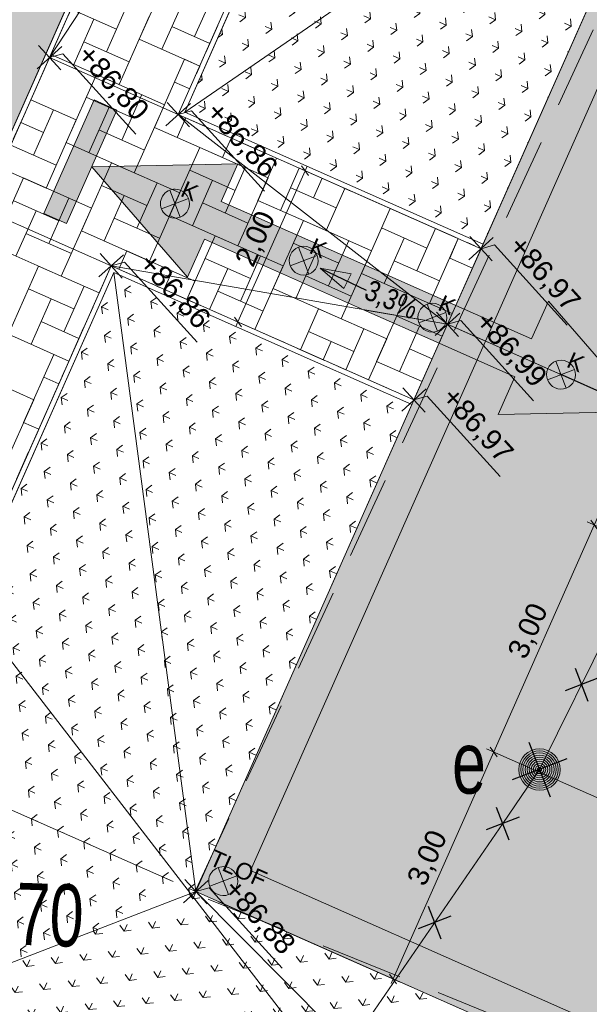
# Model space of a CAD drawing. Header units: metres. Extents: x -1013 to 1493497, y -5789518 to 1032.
# Tile 36 of 73: x -8.34 to -1.46, y -2.79 to 9.12. Entities that reach past the tile are written whole.
import ezdxf
from ezdxf.xclip import XClip

# ---------------------------------------------------------------- set-up
doc = ezdxf.new("R2010")
doc.units = ezdxf.units.M
doc.header["$MEASUREMENT"] = 0
doc.header["$XCLIPFRAME"] = 0
doc.linetypes.add('2_KTCR02', pattern=[1.5, 1, -0.5])
doc.linetypes.add('Kropki i Kreski', pattern=[0.72, 0.36, -0.18, 0, -0.18])
for name, color, linetype in [('130-Z Teren', 7, 'Continuous'), ('700-L Mapa 1_100 dwg', 7, 'Continuous'), ('711-L Wymiary opisy', 7, 'Continuous')]:
    doc.layers.add(name, color=color, linetype=linetype)
for name, color, linetype, lineweight in [('130-Z Teren1', 7, 'Continuous', 13), ('130-Z Teren114', 113, 'Continuous', 25), ('130-Z Teren21', 37, 'Continuous', 5), ('130-Z Teren252', 70, 'Continuous', 13), ('130-Z Teren69', 41, 'Continuous', 13), ('130-Z Teren93', 254, 'Continuous', 13), ('130-Z Teren94', 9, 'Continuous', 13), ('310-W Oświetlenie1', 7, 'Continuous', 13), ('703-L Płaszczyzny podejścia 2D3', 152, 'Continuous', 30), ('709-L Rzędne terenu25', 5, 'Continuous', 13), ('709-L Rzędne terenu85', 1, 'Continuous', 25), ('711-L Wymiary opisy1', 7, 'Continuous', 13), ('711-L Wymiary opisy85', 1, 'Continuous', 25), ('718-L Elementy do rozbiórki85', 1, 'Continuous', 25), ('720-L Oznakowanie lądowiska1', 7, 'Continuous', 13), ('720-L Oznakowanie lądowiska253', 2, 'Continuous', 13), ('720-L Oznakowanie lądowiska91', 255, 'Continuous', 13), ('720-L Oznakowanie lądowiska94', 9, 'Continuous', 13), ('810-G Ogólne3', 152, 'Continuous', 30), ('ex_02_DXF_MZ_500_4_Dzialki7', 9, 'Continuous', 18), ('ex_02_DXF_MZ_500_4_KTCR_D_L_17', 9, 'Continuous', 18), ('ex_02_DXF_MZ_500_4_RTPW_T_17', 9, 'Continuous', 18), ('ex_02_DXF_MZ_500_4_SUPE_D_L_31', 9, 'Continuous', 18), ('ex_02_DXF_MZ_500_4_SUUE_D_T_97', 9, 'Continuous', 18), ('ex_02_DXF_MZ_500_4_SUUE_E_T_87', 9, 'Continuous', 18)]:
    doc.layers.add(name, color=color, linetype=linetype, lineweight=lineweight)
doc.styles.add('STYL_AUTOMATYCZNY_1', font='arial.ttf')
doc.styles.add('STYL_AUTOMATYCZNY_2', font='arial.ttf')
doc.styles.add('STYL_AUTOMATYCZNY_3', font='ARIALN.TTF')
doc.styles.add('STYL_AUTOMATYCZNY_4', font='arial.ttf', dxfattribs={"width": 0.7})
doc.dimstyles.new('STYL_AUTOMATYCZNY__1', dxfattribs={"dimtxt": 0.25, "dimasz": 0.095, "dimexe": 0.18, "dimexo": 0.3, "dimgap": 0, "dimtad": 1, "dimzin": 0, "dimdsep": 46, "dimtxsty": 'STYL_AUTOMATYCZNY_2', "dimblk": 'ARROWHEAD_2', "dimblk1": 'ARROWHEAD_2', "dimblk2": 'ARROWHEAD_2', "dimcen": 0.09, "dimclrd": 7, "dimclre": 7, "dimclrt": 1, "dimazin": 0, "dimtfac": 1, "dimtdec": 4, "dimtmove": 0, "dimatfit": 3, "dimfxl": 1, "dimtolj": 1, "dimtzin": 0, "dimarcsym": 0})
doc.dimstyles.new('STYL_AUTOMATYCZNY__2', dxfattribs={"dimtxt": 0.35, "dimasz": 0.095, "dimexe": 0.18, "dimexo": 0.3, "dimgap": 0, "dimtad": 1, "dimzin": 0, "dimdsep": 46, "dimtxsty": 'STYL_AUTOMATYCZNY_2', "dimblk": 'ARROWHEAD_2', "dimblk1": 'ARROWHEAD_2', "dimblk2": 'ARROWHEAD_2', "dimcen": 0.09, "dimclrd": 7, "dimclre": 7, "dimclrt": 1, "dimazin": 0, "dimtfac": 1, "dimtdec": 4, "dimtmove": 0, "dimatfit": 3, "dimfxl": 1, "dimtolj": 1, "dimtzin": 0, "dimarcsym": 0})
doc.dimstyles.new('STYL_AUTOMATYCZNY__5', dxfattribs={"dimtxt": 0.18, "dimasz": 0.3648, "dimexe": 0.18, "dimexo": 0.0625, "dimgap": 0, "dimtad": 0, "dimtih": 1, "dimtoh": 1, "dimdec": 4, "dimzin": 0, "dimdsep": 46, "dimcen": 0.09, "dimadec": 0, "dimazin": 0, "dimtfac": 1, "dimtdec": 4, "dimtmove": 0, "dimatfit": 3, "dimldrblk": 'ARROWHEAD_4', "dimfxl": 1, "dimtolj": 1, "dimtzin": 0, "dimarcsym": 0})

# ---------------------------------------------------------------- blocks, each defined once
blk = doc.blocks.new('*X3')
at = {"layer": '130-Z Teren93', "color": 254, "linetype": 'Continuous', "lineweight": 13}
for p, q in [((-6.899, 8.88), (-6.534, 9.703)), ((-7.965, 8.696), (-7.6, 9.519)), ((-6.229, 8.911), (-5.985, 9.46)), ((-6.381, 9.307), (-6.624, 8.758)), ((-7.721, 9.244), (-7.173, 9.001)), ((-7.294, 8.727), (-7.051, 9.276)), ((-7.447, 9.123), (-7.69, 8.574)), ((-6.777, 9.154), (-7.142, 8.331)), ((-6.046, 8.83), (-6.503, 9.033)), ((-7.02, 8.606), (-7.569, 8.849)), ((-6.167, 8.556), (-6.899, 8.88)), ((-7.142, 8.331), (-7.965, 8.696)), ((-6.715, 7.814), (-6.35, 8.637)), ((-6.167, 8.556), (-6.35, 8.637)), ((-7.781, 7.63), (-7.416, 8.453)), ((-6.593, 8.088), (-7.416, 8.453)), ((-6.472, 8.362), (-6.289, 8.281)), ((-7.659, 7.904), (-8.208, 8.147)), ((-7.538, 8.179), (-6.989, 7.935)), ((-7.11, 7.661), (-6.867, 8.21)), ((-8.176, 7.477), (-7.933, 8.026)), ((-7.263, 8.057), (-7.506, 7.508)), ((-6.593, 8.088), (-6.958, 7.265)), ((-8.329, 7.873), (-8.055, 7.752)), ((-7.659, 7.904), (-8.024, 7.081)), ((-6.336, 7.928), (-6.44, 7.692)), ((-6.836, 7.54), (-7.385, 7.783)), ((-5.892, 7.449), (-6.715, 7.814)), ((-6.958, 7.265), (-7.781, 7.63)), ((-5.787, 7.685), (-5.892, 7.449)), ((-7.902, 7.356), (-8.451, 7.599)), ((-6.531, 6.748), (-6.166, 7.571)), ((-5.343, 7.206), (-6.166, 7.571)), ((-7.597, 6.564), (-7.232, 7.387)), ((-6.409, 7.022), (-7.232, 7.387)), ((-5.465, 6.932), (-5.239, 7.442)), ((-8.024, 7.081), (-8.572, 7.324)), ((-6.288, 7.297), (-5.739, 7.053)), ((-5.861, 6.779), (-5.618, 7.328)), ((-4.965, 7.32), (-5.191, 6.81)), ((-8.663, 6.38), (-8.298, 7.203)), ((-7.475, 6.838), (-8.298, 7.203)), ((-6.927, 6.595), (-6.683, 7.144)), ((-6.013, 7.175), (-6.256, 6.626)), ((-5.343, 7.206), (-5.708, 6.383)), ((-4.795, 6.963), (-4.69, 7.199)), ((-7.354, 7.113), (-6.805, 6.87)), ((-6.409, 7.022), (-6.774, 6.199)), ((-4.52, 6.842), (-5.069, 7.085)), ((-4.416, 7.077), (-4.642, 6.567)), ((-8.419, 6.929), (-7.871, 6.686)), ((-7.992, 6.411), (-7.749, 6.96)), ((-7.079, 6.991), (-7.322, 6.443)), ((-4.642, 6.567), (-5.465, 6.932)), ((-8.145, 6.807), (-8.388, 6.259)), ((-7.475, 6.838), (-7.84, 6.015)), ((-5.586, 6.658), (-6.135, 6.901)), ((-4.215, 6.05), (-3.867, 6.834)), ((-6.652, 6.474), (-7.201, 6.717)), ((-5.708, 6.383), (-6.531, 6.748)), ((-5.281, 5.866), (-4.916, 6.689)), ((-4.093, 6.324), (-4.916, 6.689)), ((-6.774, 6.199), (-7.597, 6.564)), ((-3.972, 6.599), (-3.423, 6.355)), ((-3.545, 6.081), (-3.319, 6.591)), ((-7.718, 6.29), (-8.267, 6.533)), ((-6.323, 5.735), (-5.982, 6.505)), ((-5.159, 6.14), (-5.982, 6.505)), ((-4.611, 5.897), (-4.368, 6.446)), ((-3.698, 6.477), (-3.941, 5.928)), ((-3.045, 6.47), (-3.392, 5.685)), ((-3.149, 6.234), (-3.045, 6.47)), ((-7.84, 6.015), (-8.663, 6.38)), ((-7.146, 6.1), (-7.048, 6.321)), ((-6.225, 5.956), (-7.048, 6.321)), ((-5.038, 6.415), (-4.489, 6.172)), ((-4.093, 6.324), (-4.458, 5.501)), ((-6.104, 6.231), (-5.555, 5.988)), ((-5.677, 5.713), (-5.434, 6.262)), ((-4.764, 6.293), (-5.007, 5.744)), ((-3.271, 5.96), (-3.819, 6.203)), ((-2.875, 6.112), (-3.149, 6.234)), ((-8.479, 5.314), (-8.114, 6.137)), ((-7.383, 5.813), (-8.114, 6.137)), ((-6.598, 5.857), (-6.5, 6.078)), ((-5.829, 6.109), (-6.049, 5.613)), ((-5.159, 6.14), (-5.501, 5.37)), ((-6.225, 5.956), (-6.323, 5.735)), ((-4.337, 5.776), (-4.885, 6.019)), ((-3.392, 5.685), (-4.215, 6.05)), ((-8.236, 5.863), (-7.687, 5.62)), ((-7.809, 5.345), (-7.565, 5.894)), ((-5.402, 5.592), (-5.951, 5.835)), ((-4.458, 5.501), (-5.281, 5.866)), ((-7.961, 5.741), (-8.204, 5.193)), ((-4.031, 4.984), (-3.666, 5.807)), ((-3.118, 5.564), (-3.666, 5.807)), ((-4.952, 5.127), (-4.732, 5.623)), ((-3.909, 5.258), (-4.732, 5.623)), ((-3.788, 5.533), (-3.239, 5.29)), ((-7.626, 5.264), (-8.083, 5.467)), ((-4.403, 4.884), (-4.184, 5.38)), ((-3.514, 5.411), (-3.757, 4.863)), ((-7.747, 4.99), (-8.479, 5.314)), ((-4.854, 5.349), (-4.305, 5.106)), ((-3.909, 5.258), (-4.129, 4.763)), ((-4.58, 5.227), (-4.678, 5.006)), ((-3.361, 5.015), (-3.635, 5.137)), ((-8.295, 4.248), (-7.93, 5.071)), ((-7.747, 4.99), (-7.93, 5.071)), ((-8.173, 4.523), (-8.996, 4.887)), ((-3.482, 4.741), (-4.031, 4.984)), ((-8.052, 4.797), (-7.869, 4.716)), ((-8.173, 4.523), (-8.538, 3.7)), ((-8.112, 4.167), (-8.295, 4.248))]:
    blk.add_line(p, q, dxfattribs=at)
blk = doc.blocks.new('*D12')
at = {"layer": '711-L Wymiary opisy1', "color": 7, "linetype": 'Continuous', "lineweight": 13}
for p, q in [((-4.28, 25.527), (4.085, 21.82)), ((-0.015, 12.565), (4.123, 21.905)), ((4.144, 21.862), (4.027, 21.777)), ((4.085, 21.82), (17.799, 15.743)), ((13.698, 6.488), (17.837, 15.828)), ((17.858, 15.785), (17.741, 15.7)), ((17.799, 15.743), (26.165, 12.036))]:
    blk.add_line(p, q, dxfattribs=at)
at = {"layer": '711-L Wymiary opisy85', "color": 1, "lineweight": 25, "insert": (10.57, 19.001), "char_height": 0.25, "attachment_point": 7, "rotation": 336.1008, "style": 'STYL_AUTOMATYCZNY_2'}
blk.add_mtext('\\A1;{\\pql;\\fArial|b0|i0|c238|p0;\\W1.000000;15,00}', dxfattribs=at)
blk = doc.blocks.new('ARROWHEAD_2')
at = {"color": 0, "linetype": 'Continuous', "lineweight": 0}
for p, q in [((0, 0), (-1, 0)), ((-0.38, -0.66), (0.38, 0.66))]:
    blk.add_line(p, q, dxfattribs=at)
blk = doc.blocks.new('*D14')
at = {"layer": '711-L Wymiary opisy1', "color": 7, "linetype": 'Continuous', "lineweight": 13}
for p, q in [((-6.883, 25.249), (-6.968, 25.365)), ((-6.901, 25.363), (-6.926, 25.307)), ((-6.926, 25.307), (-20.416, -5.138)), ((-7.011, 25.345), (-5.07, 24.485)), ((-20.502, -5.1), (-18.561, -5.96)), ((-20.459, -5.079), (-20.374, -5.196)), ((-20.416, -5.138), (-20.441, -5.194))]:
    blk.add_line(p, q, dxfattribs=at)
at = {"layer": '711-L Wymiary opisy85', "color": 1, "lineweight": 25, "insert": (-13.891, 9.713), "char_height": 0.25, "attachment_point": 7, "rotation": 66.1008, "style": 'STYL_AUTOMATYCZNY_2'}
blk.add_mtext('\\A1;{\\pql;\\fArial|b0|i0|c238|p0;\\W1.000000;33,30}', dxfattribs=at)
blk = doc.blocks.new('*D15')
at = {"layer": '711-L Wymiary opisy1', "color": 7, "linetype": 'Continuous', "lineweight": 13}
for p, q in [((-6.56, 25.145), (-18.369, -1.506)), ((-6.646, 25.183), (-5.07, 24.485)), ((-6.517, 25.087), (-6.603, 25.203)), ((-6.535, 25.201), (-6.56, 25.145)), ((-18.455, -1.468), (-13.085, -3.847)), ((-18.327, -1.564), (-18.412, -1.447))]:
    blk.add_line(p, q, dxfattribs=at)
at = {"layer": '711-L Wymiary opisy85', "color": 1, "lineweight": 25, "insert": (-12.684, 11.448), "char_height": 0.25, "attachment_point": 7, "rotation": 66.1008, "style": 'STYL_AUTOMATYCZNY_2'}
blk.add_mtext('\\A1;{\\pql;\\fArial|b0|i0|c238|p0;\\W1.000000;29,15}', dxfattribs=at)
blk = doc.blocks.new('*D18')
at = {"layer": '711-L Wymiary opisy1', "color": 7, "linetype": 'Continuous', "lineweight": 13}
for p, q in [((-6.194, 24.983), (-9.901, 16.618)), ((-9.859, 16.559), (-9.944, 16.676)), ((-9.901, 16.618), (-15.978, 2.904)), ((-9.987, 16.656), (-0.411, 12.412)), ((-16.064, 2.942), (-6.488, -1.302)), ((-15.936, 2.845), (-16.021, 2.962))]:
    blk.add_line(p, q, dxfattribs=at)
at = {"layer": '711-L Wymiary opisy85', "color": 1, "lineweight": 25, "insert": (-13.159, 9.389), "char_height": 0.25, "attachment_point": 7, "rotation": 66.1008, "style": 'STYL_AUTOMATYCZNY_2'}
blk.add_mtext('\\A1;{\\pql;\\fArial|b0|i0|c238|p0;\\W1.000000;15,00}', dxfattribs=at)
blk = doc.blocks.new('*D19')
at = {"layer": '711-L Wymiary opisy1', "color": 7, "linetype": 'Continuous', "lineweight": 13}
for p, q in [((-15.978, 2.904), (-18.004, -1.668)), ((-15.936, 2.845), (-16.021, 2.962)), ((-18.089, -1.63), (-13.085, -3.847)), ((-17.961, -1.726), (-18.046, -1.609)), ((-18.004, -1.668), (-19.685, -5.462))]:
    blk.add_line(p, q, dxfattribs=at)
at = {"layer": '711-L Wymiary opisy85', "color": 1, "lineweight": 25, "insert": (-17.172, 0.333), "char_height": 0.25, "attachment_point": 7, "rotation": 66.1008, "style": 'STYL_AUTOMATYCZNY_2'}
blk.add_mtext('\\A1;{\\pql;\\fArial|b0|i0|c238|p0;\\W1.000000;5,00}', dxfattribs=at)
blk = doc.blocks.new('*D32')
at = {"layer": '711-L Wymiary opisy1', "color": 7, "linetype": 'Continuous', "lineweight": 13}
for p, q in [((-0.187, 5.75), (-1.402, 3.007)), ((-1.402, 3.007), (-2.617, 0.265)), ((-1.488, 3.045), (-1.315, 2.969)), ((-1.359, 2.949), (-1.444, 3.066)), ((-2.703, 0.303), (0.213, -0.99)), ((-2.575, 0.206), (-2.66, 0.323))]:
    blk.add_line(p, q, dxfattribs=at)
at = {"layer": '711-L Wymiary opisy85', "color": 1, "lineweight": 25, "insert": (-2.19, 1.351), "char_height": 0.25, "attachment_point": 7, "rotation": 66.1008, "style": 'STYL_AUTOMATYCZNY_2'}
blk.add_mtext('\\A1;{\\pql;\\fArial|b0|i0|c238|p0;\\W1.000000;3,00}', dxfattribs=at)
blk = doc.blocks.new('*D33')
at = {"layer": '711-L Wymiary opisy1', "color": 7, "linetype": 'Continuous', "lineweight": 13}
for p, q in [((-2.617, 0.265), (-3.833, -2.478)), ((-2.575, 0.206), (-2.66, 0.323)), ((-5.94, -1.545), (-3.747, -2.516)), ((-3.875, -2.42), (-3.79, -2.537)), ((-3.833, -2.478), (-3.857, -2.534))]:
    blk.add_line(p, q, dxfattribs=at)
at = {"layer": '711-L Wymiary opisy85', "color": 1, "lineweight": 25, "insert": (-3.406, -1.392), "char_height": 0.25, "attachment_point": 7, "rotation": 66.1008, "style": 'STYL_AUTOMATYCZNY_2'}
blk.add_mtext('\\A1;{\\pql;\\fArial|b0|i0|c238|p0;\\W1.000000;3,00}', dxfattribs=at)
blk = doc.blocks.new('*D50')
at = {"layer": '711-L Wymiary opisy1', "color": 7, "linetype": 'Continuous', "lineweight": 13}
for p, q in [((-0.187, 5.75), (-1.402, 3.007)), ((-1.402, 3.007), (-2.617, 0.265)), ((-1.488, 3.045), (-1.315, 2.969)), ((-1.359, 2.949), (-1.444, 3.066)), ((-2.617, 0.265), (-3.833, -2.478)), ((-2.575, 0.206), (-2.66, 0.323))]:
    blk.add_line(p, q, dxfattribs=at)
at = {"layer": '711-L Wymiary opisy85', "color": 1, "lineweight": 25, "insert": (-2.19, 1.351), "char_height": 0.25, "attachment_point": 7, "rotation": 66.1008, "style": 'STYL_AUTOMATYCZNY_2'}
blk.add_mtext('\\A1;{\\pql;\\fArial|b0|i0|c238|p0;\\W1.000000;3,00}', dxfattribs=at)
blk = doc.blocks.new('*D51')
at = {"layer": '711-L Wymiary opisy1', "color": 7, "linetype": 'Continuous', "lineweight": 13}
for p, q in [((-2.617, 0.265), (-3.833, -2.478)), ((-2.703, 0.303), (0.213, -0.99)), ((-2.575, 0.206), (-2.66, 0.323)), ((-5.94, -1.545), (-3.747, -2.516)), ((-3.875, -2.42), (-3.79, -2.537)), ((-3.833, -2.478), (-3.857, -2.534))]:
    blk.add_line(p, q, dxfattribs=at)
at = {"layer": '711-L Wymiary opisy85', "color": 1, "lineweight": 25, "insert": (-3.406, -1.392), "char_height": 0.25, "attachment_point": 7, "rotation": 66.1008, "style": 'STYL_AUTOMATYCZNY_2'}
blk.add_mtext('\\A1;{\\pql;\\fArial|b0|i0|c238|p0;\\W1.000000;3,00}', dxfattribs=at)
blk = doc.blocks.new('*D55')
at = {"layer": '711-L Wymiary opisy1', "color": 7, "linetype": 'Continuous', "lineweight": 13}
for p, q in [((-4.896, 7.29), (-5.707, 5.462)), ((-4.982, 7.328), (-3.045, 6.47)), ((-4.854, 7.232), (-4.939, 7.349)), ((-4.872, 7.346), (-4.896, 7.29)), ((-5.792, 5.5), (-3.855, 4.641)), ((-5.749, 5.52), (-5.664, 5.403)), ((-5.707, 5.462), (-5.731, 5.406))]:
    blk.add_line(p, q, dxfattribs=at)
at = {"layer": '711-L Wymiary opisy85', "color": 1, "lineweight": 25, "insert": (-5.482, 6.091), "char_height": 0.25, "attachment_point": 7, "rotation": 66.1008, "style": 'STYL_AUTOMATYCZNY_2'}
blk.add_mtext('\\A1;{\\pql;\\fArial|b0|i0|c238|p0;\\W1.000000;2,00}', dxfattribs=at)
blk = doc.blocks.new('*D58')
at = {"layer": '711-L Wymiary opisy1', "color": 7, "linetype": 'Continuous', "lineweight": 13}
for p, q in [((-1.816, 20.844), (-2.561, 19.162)), ((-1.795, 20.801), (-1.912, 20.716)), ((-1.854, 20.758), (-1.91, 20.783)), ((21.003, 10.63), (-1.854, 20.758)), ((21.041, 10.716), (20.295, 9.034)), ((20.944, 10.588), (21.061, 10.673)), ((21.059, 10.605), (21.003, 10.63))]:
    blk.add_line(p, q, dxfattribs=at)
at = {"layer": '711-L Wymiary opisy85', "color": 1, "lineweight": 25, "insert": (9.054, 16.002), "char_height": 0.35, "attachment_point": 7, "rotation": 336.1008, "style": 'STYL_AUTOMATYCZNY_2'}
blk.add_mtext('\\A1;{\\pql;\\fArial|b0|i0|c238|p0;\\W1.000000;25,00}', dxfattribs=at)
blk = doc.blocks.new('*D59')
at = {"layer": '711-L Wymiary opisy1', "color": 7, "linetype": 'Continuous', "lineweight": 13}
for p, q in [((-4.956, 19.895), (-15.084, -2.962)), ((-5.041, 19.933), (-2.957, 19.009)), ((-4.913, 19.837), (-4.998, 19.953)), ((-4.931, 19.951), (-4.956, 19.895)), ((-15.17, -2.924), (-13.085, -3.847)), ((-15.126, -2.903), (-15.041, -3.02)), ((-15.084, -2.962), (-15.109, -3.017))]:
    blk.add_line(p, q, dxfattribs=at)
at = {"layer": '711-L Wymiary opisy85', "color": 1, "lineweight": 25, "insert": (-10.327, 7.946), "char_height": 0.35, "attachment_point": 7, "rotation": 66.1008, "style": 'STYL_AUTOMATYCZNY_2'}
blk.add_mtext('\\A1;{\\pql;\\fArial|b0|i0|c238|p0;\\W1.000000;25,00}', dxfattribs=at)
blk = doc.blocks.new('ARROWHEAD_4')
at = {"color": 0, "linetype": 'Continuous', "lineweight": 0}
blk.add_line((0, 0), (-1, 0), dxfattribs=at)
at = {"color": 0, "linetype": 'Continuous', "lineweight": 0, "flags": 128}
blk.add_lwpolyline([(-1, 0.2679), (0, 0), (-1, -0.2679)], close=True, dxfattribs=at)
blk = doc.blocks.new('Rysunek_1_4', base_point=(-51.91, -72.413))
at = {"layer": 'ex_02_DXF_MZ_500_4_Dzialki7', "color": 9, "linetype": 'Continuous', "lineweight": 18}
blk.add_line((-28.59, 27.463), (-4.54, -3.697), dxfattribs=at)
at = {"layer": 'ex_02_DXF_MZ_500_4_KTCR_D_L_17', "color": 9, "linetype": '2_KTCR02', "lineweight": 18}
for p, q in [((-6.234, -1.446), (0.041, 12.149)), ((-2.362, -3.019), (-6.234, -1.446))]:
    blk.add_line(p, q, dxfattribs=at)
at = {"layer": 'ex_02_DXF_MZ_500_4_SUPE_D_L_31', "color": 9, "linetype": 'Continuous', "lineweight": 18}
for p, q in [((-2.064, 0.053), (-1.157, 1.89)), ((-2.509, -0.6), (-2.064, 0.053)), ((-4.42, -3.383), (-2.509, -0.6))]:
    blk.add_line(p, q, dxfattribs=at)
at = {"layer": 'ex_02_DXF_MZ_500_4_SUUE_D_T_97', "color": 9, "linetype": 'Continuous', "lineweight": 18}
for radius in [0.25, 0.225, 0.2, 0.175, 0.15, 0.125, 0.1, 0.075, 0.05, 0.025, 0.00715]:
    blk.add_circle((-2.064, 0.053), radius, dxfattribs=at)
at = {"layer": 'ex_02_DXF_MZ_500_4_RTPW_T_17', "color": 9, "linetype": 'Continuous', "lineweight": 18, "insert": (-9.419, -2.039), "char_height": 0.75, "attachment_point": 7, "rotation": 358.013, "style": 'STYL_AUTOMATYCZNY_4'}
blk.add_mtext('\\A1;{\\pql;\\fArial|b0|i0|c238|p0;\\W0.700000;86.70}', dxfattribs=at)
at = {"layer": 'ex_02_DXF_MZ_500_4_SUUE_E_T_87', "color": 9, "linetype": 'Continuous', "lineweight": 18, "insert": (-3.12, 0.132), "char_height": 0.75, "attachment_point": 4, "style": 'STYL_AUTOMATYCZNY_4'}
blk.add_mtext('\\A1;{\\pql;\\fArial|b0|i0|c238|p0;\\W0.700000;e}', dxfattribs=at)

msp = doc.modelspace()

# ---------------------------------------------------------------- hatches: boundary and pattern name
at = {"layer": '130-Z Teren114', "linetype": 'Continuous', "lineweight": 25}
h = msp.add_hatch(dxfattribs=at)
h.set_pattern_fill('trawa_0001', color=113, style=0, pattern_type=2)
h.set_pattern_definition([(336.1008, (-9.57525, 8.2698), (0.243077, 0.548556), [0.086603, -0.259808]), (336.1008, (-9.53843, 7.92533), (0.243077, 0.548556), [0.086603, -0.259808]), (276.1008, (-9.57525, 8.2698), (0.596602, 0.063767), [0.086603, -0.259808]), (276.1008, (-9.25854, 8.12944), (0.596602, 0.063767), [0.086603, -0.259808]), (36.1008, (-9.57525, 8.2698), (-0.353525, 0.484789), [0.086603, -0.259808]), (36.1008, (-9.25854, 8.12944), (-0.353525, 0.484789), [0.086603, -0.259808])])
h.paths.add_polyline_path([(-13.8136, -4.3557), (-3.0696, 19.8905), (-4.765, 24.2841), (-18.2071, -6.0511)])
at = {"layer": '130-Z Teren252', "linetype": 'Continuous', "lineweight": 13}
h = msp.add_hatch(dxfattribs=at)
h.set_pattern_fill('trawa_0001', color=70, style=0, pattern_type=2)
h.set_pattern_definition([(156.101, (-5.00395, 6.24413), (0.243077, 0.548556), [0.086603, -0.259808]), (156.101, (-5.04076, 6.5886), (0.243077, 0.548556), [0.086603, -0.259808]), (96.101, (-5.00395, 6.24413), (0.596602, 0.063767), [0.086603, -0.259808]), (96.101, (-5.32066, 6.3845), (0.596602, 0.063767), [0.086603, -0.259808]), (216.101, (-5.00395, 6.24413), (-0.353525, 0.48479), [0.086603, -0.259808]), (216.101, (-5.32066, 6.3845), (-0.353525, 0.48479), [0.086603, -0.259808])])
h.paths.add_polyline_path([(-6.3482, 7.9992), (-2.746, 6.403), (-0.137, 12.2908), (-2.1429, 17.4892)])
h = msp.add_hatch(dxfattribs=at)
h.set_pattern_fill('trawa_0001', color=70, style=0, pattern_type=2)
h.set_pattern_definition([(336.101, (-5.00395, 6.24413), (0.243077, 0.548556), [0.086603, -0.259808]), (336.101, (-4.96713, 5.8997), (0.243077, 0.548556), [0.086603, -0.259808]), (276.101, (-5.00395, 6.24413), (0.596602, 0.063767), [0.086603, -0.259808]), (276.101, (-4.68724, 6.1038), (0.596602, 0.063767), [0.086603, -0.259808]), (36.101, (-5.00395, 6.24413), (-0.353525, 0.48479), [0.086603, -0.259808]), (36.101, (-4.68724, 6.1038), (-0.353525, 0.48479), [0.086603, -0.259808])])
h.paths.add_polyline_path([(-7.207, 6.061), (-11.4123, -3.429), (-6.2139, -1.4231), (-3.6049, 4.4648)])
h = msp.add_hatch(dxfattribs=at)
h.set_pattern_fill('trawa_0001', color=70, style=0, pattern_type=2)
h.set_pattern_definition([(66.101, (-0.1672, -6.29005), (-0.548556, 0.243077), [0.086603, -0.259808]), (66.101, (0.17724, -6.25324), (-0.548556, 0.243077), [0.086603, -0.259808]), (6.101, (-0.1672, -6.29005), (-0.063767, 0.596602), [0.086603, -0.259808]), (6.101, (-0.02686, -5.97335), (-0.063767, 0.596602), [0.086603, -0.259808]), (126.101, (-0.1672, -6.29005), (0.48479, 0.353525), [0.086603, -0.259808]), (126.101, (-0.02686, -5.97335), (0.48479, 0.353525), [0.086603, -0.259808])])
h.paths.add_polyline_path([(-11.4123, -3.429), (1.4178, -9.1144), (3.014, -5.5122), (-6.2139, -1.4231)])
at = {"layer": '130-Z Teren93', "linetype": 'Continuous', "lineweight": 13}
h = msp.add_hatch(dxfattribs=at)
h.set_pattern_fill('Beton_zbrojony_0001', color=254, style=0, pattern_type=2)
h.set_pattern_definition([(21.1008, (3.68152, 2.3954), (-0.0936026, 0.2425666), []), (21.1008, (3.63472, 2.5167), (-0.0936026, 0.2425666), [0.195, -0.065])])
h.paths.add_polyline_path([(-0.137, 12.2908), (-3.1754, 5.4339), (-6.2139, -1.4231), (7.5, -7.5), (10.5385, -0.6431), (13.5769, 6.2139)])
at = {"layer": '720-L Oznakowanie lądowiska253', "linetype": 'Continuous', "lineweight": 13}
for points in [[(-3.1754, 5.4339), (-2.7183, 5.2313), (0.1176, 11.6311), (12.9172, 5.9593), (10.0813, -0.4405), (10.5385, -0.6431), (13.5769, 6.2139), (-0.137, 12.2908)], [(-3.1754, 5.4339), (-6.2139, -1.4231), (7.5, -7.5), (10.5385, -0.6431), (10.0813, -0.4405), (7.2454, -6.8403), (-5.5542, -1.1685), (-2.7183, 5.2313)]]:
    msp.add_hatch(color=2, dxfattribs=at).paths.add_polyline_path(points)
at = {"layer": '720-L Oznakowanie lądowiska91', "linetype": 'Continuous', "lineweight": 13}
for points in [[(-7.4429, 8.1452), (-8.0506, 6.7738), (-7.7763, 6.6523), (-7.1686, 8.0237)], [(-7.4725, 7.338), (-6.3135, 6.0041), (-6.1109, 6.4612), (-4.191, 5.6104), (-3.2767, 5.2053), (-2.3625, 4.8002), (-2.565, 4.3431), (-0.7984, 4.3805), (-1.9573, 5.7144), (-2.1599, 5.2573), (-3.0741, 5.6624), (-3.9884, 6.0676), (-5.9084, 6.9183), (-5.7058, 7.3755)]]:
    msp.add_hatch(color=8, dxfattribs=at).paths.add_polyline_path(points)

# ---------------------------------------------------------------- linework, layer by layer
at = {"layer": '130-Z Teren1', "color": 7, "linetype": 'Continuous', "lineweight": 13, "flags": 128}
for points in [[(-13.8136, -4.3557), (-3.0696, 19.8905), (-4.765, 24.2841), (-18.2071, -6.0511)], [(-7.9816, 8.6574), (-3.039, 19.8113), (-2.1735, 17.5684), (-6.4273, 7.9687), (-2.7703, 6.3481), (-3.1754, 5.4339), (-3.5806, 4.5196), (-7.2376, 6.1401), (-11.4914, -3.4596), (-13.7344, -4.3251), (-8.7918, 6.8289)], [(-6.3482, 7.9992), (-2.1429, 17.4892), (-0.137, 12.2908), (-2.746, 6.403)], [(-0.137, 12.2908), (-3.1754, 5.4339), (-6.2139, -1.4231), (7.5, -7.5), (10.5385, -0.6431), (13.5769, 6.2139)], [(-7.207, 6.061), (-11.4123, -3.429), (-6.2139, -1.4231), (-3.6049, 4.4648)], [(-11.4123, -3.429), (1.4178, -9.1144), (3.014, -5.5122), (-6.2139, -1.4231)]]:
    msp.add_lwpolyline(points, close=True, dxfattribs=at)
at = {"layer": '130-Z Teren21', "color": 37, "linetype": 'Continuous', "lineweight": 5}
for p, q in [((-13.8136, -4.3557), (-3.0696, 19.8905)), ((-13.7344, -4.3251), (-3.039, 19.8113)), ((-2.1735, 17.5684), (-6.4273, 7.9687)), ((-2.1429, 17.4892), (-6.3482, 7.9992)), ((-6.3482, 7.9992), (-2.746, 6.403)), ((-6.4273, 7.9687), (-2.7703, 6.3481)), ((-2.7703, 6.3481), (-2.746, 6.403)), ((-11.4914, -3.4596), (-7.2376, 6.1401)), ((-7.2376, 6.1401), (-3.5806, 4.5196)), ((-11.4123, -3.429), (-7.207, 6.061)), ((-7.207, 6.061), (-3.6049, 4.4648)), ((-3.6049, 4.4648), (-3.5806, 4.5196))]:
    msp.add_line(p, q, dxfattribs=at)
at = {"layer": '130-Z Teren69', "color": 41, "linetype": 'Kropki i Kreski', "lineweight": 13}
for p, q in [((-13.7344, -4.3251), (-3.039, 19.8113)), ((-6.4273, 7.9687), (-2.1735, 17.5684)), ((-6.4273, 7.9687), (-2.7703, 6.3481)), ((-7.2376, 6.1401), (-11.4914, -3.4596)), ((-7.2376, 6.1401), (-3.5806, 4.5196))]:
    msp.add_line(p, q, dxfattribs=at)
at = {"layer": '130-Z Teren94', "color": 9, "linetype": 'Continuous', "lineweight": 13}
for p, q in [((-7.9816, 8.6574), (-2.1735, 17.5684)), ((-6.3482, 7.9992), (-0.137, 12.2908)), ((-7.9816, 8.6574), (-6.4273, 7.9687)), ((-3.1754, 5.4339), (-6.4273, 7.9687)), ((-8.7918, 6.8289), (-7.2376, 6.1401)), ((-7.2376, 6.1401), (-3.1754, 5.4339)), ((-7.207, 6.061), (-6.2139, -1.4231)), ((-3.1754, 5.4339), (10.5385, -0.6431)), ((1.4178, -9.1144), (-6.2139, -1.4231))]:
    msp.add_line(p, q, dxfattribs=at)
at = {"layer": '310-W Oświetlenie1', "color": 7, "linetype": 'Continuous', "lineweight": 13}
for p, q in [((-6.4038, 6.7291), (-6.5298, 7.0556)), ((-6.63, 6.8293), (-6.3035, 6.9553)), ((-4.8495, 6.0404), (-4.9755, 6.3669)), ((-5.0758, 6.1406), (-4.7493, 6.2666)), ((-3.2953, 5.3516), (-3.4213, 5.6782)), ((-3.5215, 5.4519), (-3.195, 5.5779)), ((-1.9673, 4.7632), (-1.6408, 4.8892)), ((-1.741, 4.6629), (-1.867, 4.9895)), ((-5.821, -1.4591), (-5.947, -1.1325)), ((-6.0473, -1.3588), (-5.7208, -1.2328))]:
    msp.add_line(p, q, dxfattribs=at)
at = {"layer": '310-W Oświetlenie1', "color": 7, "linetype": 'Continuous', "lineweight": 13, "flags": 128}
for points in [[(-6.3959, 7.0523, 1), (-6.5377, 6.7323, 1)], [(-4.8416, 6.3636, 1), (-4.9834, 6.0436, 1)], [(-3.2874, 5.6749, 1), (-3.4292, 5.3549, 1)], [(-1.7331, 4.9862, 1), (-1.8749, 4.6662, 1)], [(-5.8132, -1.1358, 1), (-5.9549, -1.4558, 1)]]:
    msp.add_lwpolyline(points, format="xyb", close=True, dxfattribs=at)
at = {"layer": '703-L Płaszczyzny podejścia 2D3', "color": 152, "linetype": 'Continuous', "lineweight": 30}
msp.add_circle((8.2273, 10.355), 1021.6593, dxfattribs=at)
at = {"layer": '709-L Rzędne terenu25', "color": 5, "linetype": 'Continuous', "lineweight": 13}
for p, q in [((-8.1297, 8.523), (-7.8334, 8.7917)), ((-8.1159, 8.8055), (-7.8472, 8.5092)), ((-7.9816, 8.6574), (-7.8201, 8.7026)), ((-7.8201, 8.7026), (-6.9413, 7.7335)), ((-6.5755, 7.8343), (-6.2792, 8.103)), ((-6.5617, 8.1168), (-6.293, 7.8205)), ((-6.4273, 7.9687), (-6.2658, 8.0139)), ((-6.2658, 8.0139), (-5.3871, 7.0448)), ((-2.9185, 6.2138), (-2.6221, 6.4825)), ((-2.9046, 6.4963), (-2.636, 6.2)), ((-2.7703, 6.3481), (-2.6088, 6.3933)), ((-2.6088, 6.3933), (-1.73, 5.4242)), ((-7.3858, 6.0058), (-7.0894, 6.2745)), ((-7.3719, 6.2883), (-7.1032, 5.992)), ((-7.2376, 6.1401), (-7.0761, 6.1853)), ((-7.0761, 6.1853), (-6.1973, 5.2162)), ((-3.3236, 5.2995), (-3.0273, 5.5682)), ((-3.3098, 5.582), (-3.0411, 5.2857)), ((-3.1754, 5.4339), (-3.0139, 5.4791)), ((-3.0139, 5.4791), (-2.1352, 4.51)), ((-3.7287, 4.3853), (-3.4324, 4.654)), ((-3.7149, 4.6678), (-3.4462, 4.3715)), ((-3.5806, 4.5196), (-3.4191, 4.5648)), ((-3.4191, 4.5648), (-2.5403, 3.5957)), ((-6.3621, -1.5574), (-6.0657, -1.2887)), ((-6.3482, -1.2749), (-6.0795, -1.5712)), ((-6.2139, -1.4231), (-6.0524, -1.3779)), ((-6.0524, -1.3779), (-5.1736, -2.347))]:
    msp.add_line(p, q, dxfattribs=at)
at = {"layer": '718-L Elementy do rozbiórki85', "color": 1, "linetype": 'Continuous', "lineweight": 25}
for p, q in [((-1.6338, 1.2766), (-1.4811, 0.8808)), ((-1.3595, 1.155), (-1.7554, 1.0023)), ((-2.1912, 0.3833), (-1.9366, -0.2764)), ((-1.734, 0.1807), (-2.3937, -0.0739)), ((-2.5857, -0.4019), (-2.4329, -0.7977)), ((-2.3114, -0.5234), (-2.7072, -0.6761)), ((-3.4078, -1.5997), (-3.2551, -1.9955)), ((-3.1336, -1.7213), (-3.5294, -1.874))]:
    msp.add_line(p, q, dxfattribs=at)
at = {"layer": '720-L Oznakowanie lądowiska1', "color": 7, "linetype": 'Continuous', "lineweight": 13, "flags": 128}
for points in [[(-3.1754, 5.4339), (-2.7183, 5.2313), (0.1176, 11.6311), (12.9172, 5.9593), (10.0813, -0.4405), (10.5385, -0.6431), (13.5769, 6.2139), (-0.137, 12.2908)], [(-7.4429, 8.1452), (-7.1686, 8.0237), (-7.7763, 6.6523), (-8.0506, 6.7738)], [(-7.4725, 7.338), (-6.3135, 6.0041), (-6.1109, 6.4612), (-4.191, 5.6104), (-3.2767, 5.2053), (-2.3625, 4.8002), (-2.565, 4.3431), (-0.7984, 4.3805), (-1.9573, 5.7144), (-2.1599, 5.2573), (-3.0741, 5.6624), (-3.9884, 6.0676), (-5.9084, 6.9183), (-5.7058, 7.3755)], [(-3.1754, 5.4339), (-2.7183, 5.2313), (-5.5542, -1.1685), (7.2454, -6.8403), (10.0813, -0.4405), (10.5385, -0.6431), (7.5, -7.5), (-6.2139, -1.4231)]]:
    msp.add_lwpolyline(points, close=True, dxfattribs=at)
at = {"layer": '720-L Oznakowanie lądowiska94', "color": 9, "linetype": 'Continuous', "lineweight": 13}
for p, q in [((-3.1754, 5.4339), (-3.9884, 6.0676)), ((-3.1754, 5.4339), (-4.191, 5.6104)), ((-3.0741, 5.6624), (-3.1754, 5.4339)), ((-3.2767, 5.2053), (-3.1754, 5.4339)), ((-2.2612, 5.0287), (-3.1754, 5.4339)), ((-0.7984, 4.3805), (-2.2612, 5.0287))]:
    msp.add_line(p, q, dxfattribs=at)
at = {"layer": '810-G Ogólne3', "color": 152, "linetype": 'Continuous', "lineweight": 30}
msp.add_line((3.6815, 2.3954), (-1.8238, 4.835), dxfattribs=at)

# ---------------------------------------------------------------- block references
at = {"layer": '130-Z Teren', "color": 7, "lineweight": 13}
msp.add_blockref('*X3', (0, 0), dxfattribs=at)
at = {"layer": '700-L Mapa 1_100 dwg', "color": 52, "linetype": 'Continuous', "lineweight": 25}
ref = msp.add_blockref('Rysunek_1_4', (-51.9097, -72.4133), dxfattribs=at)
XClip(ref).set_block_clipping_path([(-454.4097296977, -337.82710067), (350.5902703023, 193.0005136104)])

# ---------------------------------------------------------------- texts
at = {"layer": '310-W Oświetlenie1', "color": 7, "lineweight": 13, "char_height": 0.2, "attachment_point": 4, "rotation": 336.10081, "style": 'STYL_AUTOMATYCZNY_1'}
for s, insert in [('\\A1;{\\pql;\\fArial|b0|i0|c238|p0;\\W1.000000;K}', (-6.3733, 7.0822)), ('\\A1;{\\pql;\\fArial|b0|i0|c238|p0;\\W1.000000;K}', (-4.8191, 6.3935)), ('\\A1;{\\pql;\\fArial|b0|i0|c238|p0;\\W1.000000;K}', (-3.2648, 5.7047)), ('\\A1;{\\pql;\\fArial|b0|i0|c238|p0;\\W1.000000;K}', (-1.7106, 5.016)), ('\\A1;{\\pql;\\fArial|b0|i0|c238|p0;\\W1.000000;TLOF}', (-6.0281, -1.0025))]:
    msp.add_mtext(s, dxfattribs=dict(at, insert=insert))
at = {"layer": '709-L Rzędne terenu85', "color": 1, "lineweight": 25, "char_height": 0.25, "attachment_point": 7, "rotation": 312.20162, "style": 'STYL_AUTOMATYCZNY_2'}
for s, insert in [('\\A1;{\\pql;\\fArial|b0|i0|c238|p0;\\W1.000000;+86,80}', (-7.6991, 8.6436)), ('\\A1;{\\pql;\\fArial|b0|i0|c238|p0;\\W1.000000;+86,86}', (-6.1448, 7.9548)), ('\\A1;{\\pql;\\fArial|b0|i0|c238|p0;\\W1.000000;+86,97}', (-2.4878, 6.3343)), ('\\A1;{\\pql;\\fArial|b0|i0|c238|p0;\\W1.000000;+86,86}', (-6.9551, 6.1263)), ('\\A1;{\\pql;\\fArial|b0|i0|c238|p0;\\W1.000000;+86,99}', (-2.8929, 5.4201)), ('\\A1;{\\pql;\\fArial|b0|i0|c238|p0;\\W1.000000;+86,97}', (-3.2981, 4.5058)), ('\\A1;{\\pql;\\fArial|b0|i0|c238|p0;\\W1.000000;+86,88}', (-5.9314, -1.4369))]:
    msp.add_mtext(s, dxfattribs=dict(at, insert=insert))
at = {"layer": '711-L Wymiary opisy1', "color": 7, "linetype": 'Continuous', "lineweight": 13, "insert": (-4.1576, 5.8455), "char_height": 0.25, "attachment_point": 4, "rotation": 336.10083, "style": 'STYL_AUTOMATYCZNY_3'}
msp.add_mtext('\\A1;{\\pql;\\fArial Narrow|b0|i0|c238|p0;\\W1.000000;3,3\\fArial Narrow|b0|i0|c238|p0;\\W1.000000;%}', dxfattribs=at)

# ---------------------------------------------------------------- dimensions: what is measured, and where the dimension line sits
at = {"layer": '711-L Wymiary opisy', "color": 7, "linetype": 'Continuous', "lineweight": 13}
for base, p1, p2, angle, dimstyle, picture, middle, turn in [((17.7994, 15.7427), (-0.137, 12.2908), (13.5769, 6.2139), 336.10081, 'STYL_AUTOMATYCZNY__1', '*D12', (11.004, 18.9453), 336.10081), ((-20.4165, -5.1377), (-4.7955, 24.3632), (-18.2863, -6.0816), 246.10081, 'STYL_AUTOMATYCZNY__1', '*D14', (-13.8352, 10.1463), 66.10081), ((-18.3695, -1.5056), (-4.7955, 24.3632), (-12.8108, -3.9687), 246.10081, 'STYL_AUTOMATYCZNY__1', '*D15', (-12.6289, 11.8813), 66.10081), ((-15.9781, 2.9037), (-0.137, 12.2908), (-6.2139, -1.4231), 246.10081, 'STYL_AUTOMATYCZNY__1', '*D18', (-13.1038, 9.8222), 66.10081), ((-1.8537, 20.7584), (20.1739, 8.7596), (-2.6826, 18.8878), 156.10081, 'STYL_AUTOMATYCZNY__2', '*D58', (9.6607, 15.9241), 336.10081), ((-15.0839, -2.9615), (-2.6826, 18.8878), (-12.8108, -3.9687), 246.10081, 'STYL_AUTOMATYCZNY__2', '*D59', (-10.2495, 8.5529), 66.10081), ((-5.7067, 5.4618), (-2.7703, 6.3481), (-3.5806, 4.5196), 246.10081, 'STYL_AUTOMATYCZNY__1', '*D55', (-5.4656, 6.4378), 66.10081), ((-2.6173, 0.2645), (-1.0403, 2.8471), (0.487, -1.1111), 246.10081, 'STYL_AUTOMATYCZNY__1', '*D50', (-2.1736, 1.6977), 66.10081), ((-2.6173, 0.2645), (-1.0403, 2.8471), (0.487, -1.1111), 246.10081, 'STYL_AUTOMATYCZNY__1', '*D32', (-2.1736, 1.6977), 66.10081), ((-18.0038, -1.6676), (-6.2139, -1.4231), (-12.8108, -3.9687), 246.10081, 'STYL_AUTOMATYCZNY__1', '*D19', (-17.155, 0.6798), 66.10081), ((-3.8327, -2.4782), (0.487, -1.1111), (-6.2139, -1.4231), 246.10081, 'STYL_AUTOMATYCZNY__1', '*D33', (-3.389, -1.0451), 66.10081), ((-3.8327, -2.4782), (0.487, -1.1111), (-6.2139, -1.4231), 246.10081, 'STYL_AUTOMATYCZNY__1', '*D51', (-3.389, -1.0451), 66.10081)]:
    dim = msp.add_linear_dim(base=base, p1=p1, p2=p2, angle=angle, dimstyle=dimstyle, dxfattribs=at)
    dim.commit()
    dim.dimension.update_dxf_attribs({"geometry": picture, "text_midpoint": middle, "dimtype": 160, "text_rotation": turn})

# ---------------------------------------------------------------- leaders
at = {"layer": '711-L Wymiary opisy1', "color": 7, "linetype": 'Continuous', "lineweight": 13, "annotation_type": 0, "has_hookline": 1, "hookline_direction": 0, "text_width": 0.6226, "horizontal_direction": (0.91426, -0.405128, 0)}
msp.add_leader([(-4.7114, 6.1145), (-4.1576, 5.8455)], dimstyle='STYL_AUTOMATYCZNY__5', dxfattribs=at)

doc.saveas('drawing.dxf')
